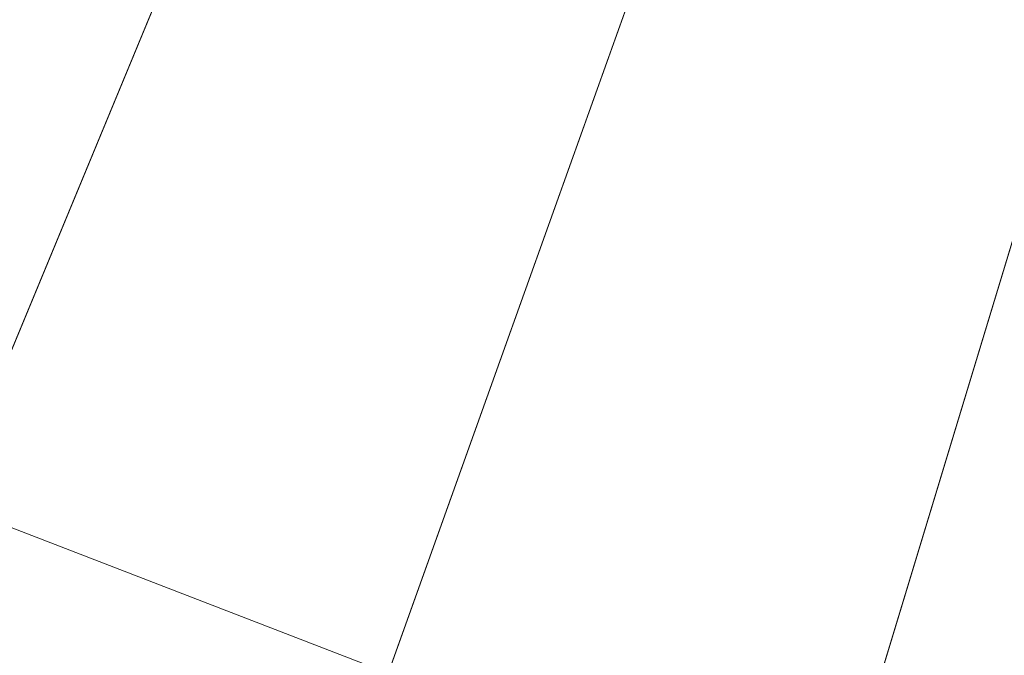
# Model space of a CAD drawing. Header units: millimetres. Extents: x -1180 to -729, y 224 to 675.
# Tile 221 of 256: x -1033 to -1012, y 254 to 267. Entities that reach past the tile are written whole.
import ezdxf

# ---------------------------------------------------------------- set-up
doc = ezdxf.new("R2010")
doc.units = ezdxf.units.MM
doc.header["$LTSCALE"] = 20
doc.layers.add('LUCIDO_1', color=1, linetype='Continuous', lineweight=20, true_color=0xff0000)

# ---------------------------------------------------------------- blocks, each defined once
blk = doc.blocks.new('Group-1')
at = {"layer": 'LUCIDO_1', "color": 5, "linetype": 'Continuous', "lineweight": 9, "transparency": 33554687}
for points in [[(-1024.082, 345.569, -10106.271), (-1018.9, 342.285, -10106.271), (-1067.008, 262.021, -10106.271), (-1076.069, 267.764, -10106.271)], [(-1073.847, 271.09, -10081.271), (-1064.952, 265.452, -10081.271), (-1018.9, 342.285, -10081.271), (-1024.082, 345.569, -10081.271)], [(-1018.9, 342.285, -10106.271), (-1013.561, 339.262, -10106.271), (-1057.673, 256.734, -10106.271), (-1067.008, 262.021, -10106.271)], [(-1064.952, 265.452, -10081.271), (-1055.787, 260.262, -10081.271), (-1013.561, 339.262, -10081.271), (-1018.9, 342.285, -10081.271)], [(-1013.561, 339.262, -10106.271), (-1008.08, 336.505, -10106.271), (-1048.089, 251.914, -10106.271), (-1057.673, 256.734, -10106.271)], [(-1055.787, 260.262, -10081.271), (-1046.378, 255.53, -10081.271), (-1008.08, 336.505, -10081.271), (-1013.561, 339.262, -10081.271)], [(-1008.08, 336.505, -10106.271), (-1002.471, 334.019, -10106.271), (-1038.28, 247.568, -10106.271), (-1048.089, 251.914, -10106.271)], [(-1046.378, 255.53, -10081.271), (-1036.75, 251.263, -10081.271), (-1002.471, 334.019, -10081.271), (-1008.08, 336.505, -10081.271)], [(-1002.471, 334.019, -10106.271), (-996.747, 331.811, -10106.271), (-1028.272, 243.706, -10106.271), (-1038.28, 247.568, -10106.271)], [(-1036.75, 251.263, -10081.271), (-1026.924, 247.472, -10081.271), (-996.747, 331.811, -10081.271), (-1002.471, 334.019, -10081.271)], [(-996.747, 331.811, -10106.271), (-990.922, 329.884, -10106.271), (-1018.086, 240.337, -10106.271), (-1028.272, 243.706, -10106.271)], [(-1026.924, 247.472, -10081.271), (-1016.925, 244.165, -10081.271), (-990.922, 329.884, -10081.271), (-996.747, 331.811, -10081.271)], [(-990.922, 329.884, -10106.271), (-985.01, 328.247, -10106.271), (-1007.747, 237.474, -10106.271), (-1018.086, 240.337, -10106.271)], [(-1016.925, 244.165, -10081.271), (-1006.775, 241.354, -10081.271), (-985.01, 328.247, -10081.271), (-990.922, 329.884, -10081.271)], [(-1040.164, 243.021, -9392.271), (-1029.93, 239.072, -9392.271), (-1024.877, 253.194, -9392.271), (-1034.424, 256.878, -9392.271)], [(-1034.424, 256.878, -9417.271), (-1024.877, 253.194, -9417.271), (-1028.245, 243.779, -9417.271), (-1038.251, 247.64, -9417.271)], [(-1034.424, 256.878, -9392.271), (-1024.877, 253.194, -9392.271), (-1024.877, 253.194, -9417.271), (-1034.424, 256.878, -9417.271)]]:
    blk.add_3dface(points, dxfattribs=at)

msp = doc.modelspace()

# ---------------------------------------------------------------- block references
at = {"layer": 'LUCIDO_1', "color": 5, "true_color": 0x0000ff, "transparency": 33554687}
msp.add_blockref('Group-1', (0, 0), dxfattribs=at)

doc.saveas('drawing.dxf')
